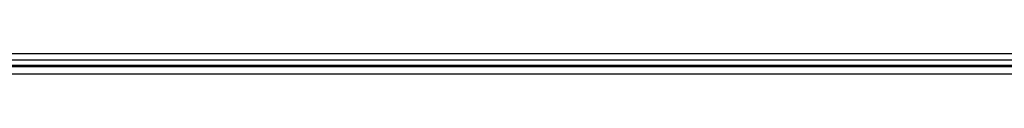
# Model space of a CAD drawing. Header units: millimetres. Extents: x 0 to 200, y 0 to 287.
# Tile 75 of 78: x 151.234 to 167.489, y 239.159 to 239.489. Entities that reach past the tile are written whole.
import ezdxf

# ---------------------------------------------------------------- set-up
doc = ezdxf.new("R2010")
doc.units = ezdxf.units.MM
doc.layers.add('148.255_BW4C_CTM', color=7, linetype='Continuous')
doc.layers.add('Standard', color=7, linetype='Continuous')

# ---------------------------------------------------------------- blocks, each defined once
blk = doc.blocks.new('SE1')
at = {"layer": '148.255_BW4C_CTM', "color": 7, "linetype": 'Continuous'}
for p, q in [((188.367, 239.489), (141.355, 239.489)), ((188.367, 239.389), (141.355, 239.389)), ((181.873, 239.297), (143.928, 239.297)), ((135.098, 239.159), (181.858, 239.159)), ((181.858, 239.279), (135.108, 239.279))]:
    blk.add_line(p, q, dxfattribs=at)

msp = doc.modelspace()

# ---------------------------------------------------------------- block references
at = {"layer": 'Standard'}
msp.add_blockref('SE1', (0, 0), dxfattribs=at)

doc.saveas('drawing.dxf')
